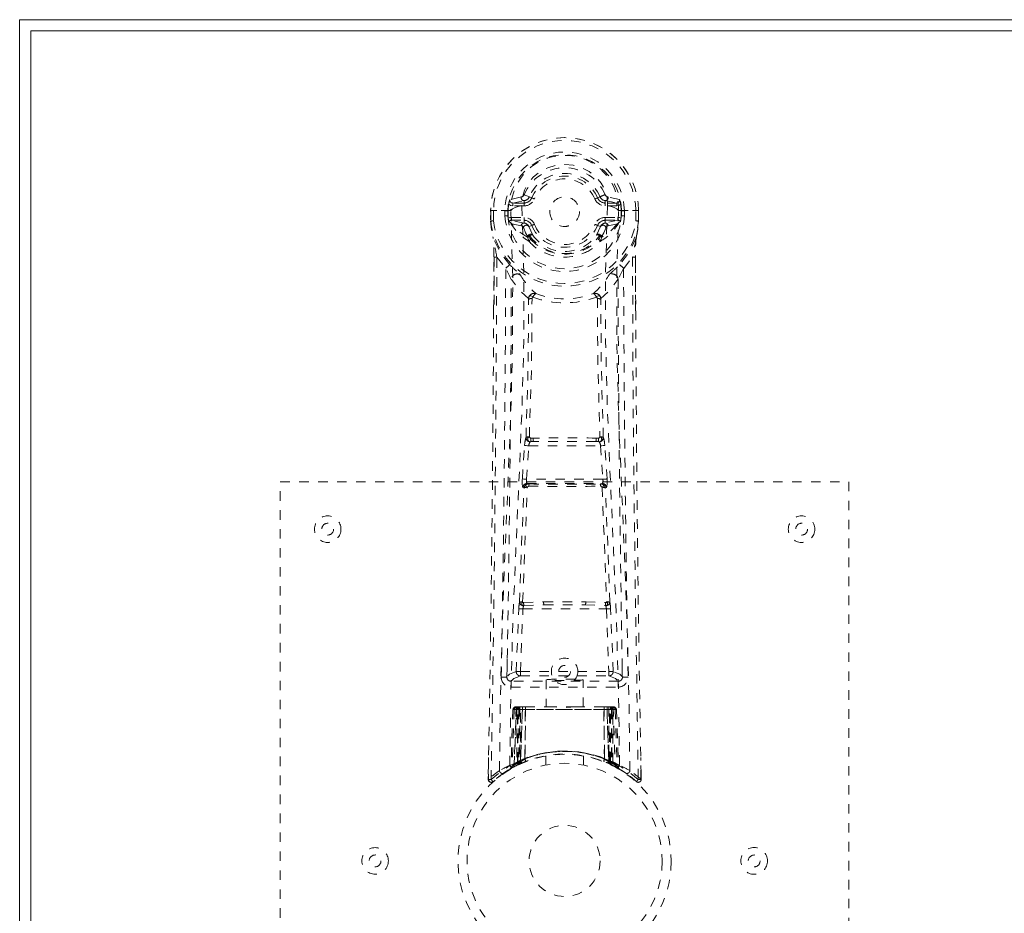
# Model space of a CAD drawing. Header units: inches. Extents: x 7 to 54.5, y 18.9 to 36.7.
# Tile 2 of 4: x 7 to 17.4, y 27.2 to 36.7. Entities that reach past the tile are written whole.
import ezdxf

# ---------------------------------------------------------------- set-up
doc = ezdxf.new("R2010")
doc.units = ezdxf.units.IN
doc.header["$MEASUREMENT"] = 0
doc.linetypes.add('SLD-Dashed', pattern=[0.075, 0.05, -0.025])
doc.linetypes.add('SLD-Solid', pattern=[0])

msp = doc.modelspace()

# ---------------------------------------------------------------- linework, layer by layer
at = {"color": 7, "linetype": 'SLD-Solid', "lineweight": 15}
for p, q in [((7.027, 36.657), (54.527, 36.657)), ((7.027, 18.907), (7.027, 36.657)), ((7.146, 36.539), (7.146, 19.025)), ((54.409, 36.539), (7.146, 36.539)), ((7.146, 36.539), (54.409, 36.539)), ((7.146, 19.025), (7.146, 36.539))]:
    msp.add_line(p, q, dxfattribs=at)
at = {"color": 7, "linetype": 'SLD-Dashed', "lineweight": 0}
for p, q in [((12.321, 34.787), (12.199, 34.759)), ((12.229, 34.723), (12.349, 34.748)), ((12.229, 34.723), (12.229, 34.693)), ((12.349, 34.723), (12.229, 34.723)), ((12.349, 34.748), (12.349, 34.723)), ((12.349, 34.693), (12.349, 34.723)), ((12.401, 34.781), (12.405, 34.789)), ((12.405, 34.789), (12.431, 34.778)), ((13.124, 34.778), (13.15, 34.789)), ((13.206, 34.748), (13.326, 34.723)), ((13.206, 34.748), (13.206, 34.723)), ((13.326, 34.723), (13.206, 34.723)), ((13.206, 34.693), (13.206, 34.723)), ((13.356, 34.759), (13.234, 34.787)), ((13.326, 34.693), (13.326, 34.723)), ((11.997, 34.644), (11.996, 34.535)), ((12, 34.644), (11.997, 34.644)), ((11.998, 34.645), (11.998, 34.535)), ((12.044, 34.643), (12, 34.644)), ((12.027, 34.643), (12.026, 34.535)), ((12.027, 34.644), (12.027, 34.643)), ((12.063, 34.643), (12.044, 34.643)), ((12.209, 34.643), (12.063, 34.643)), ((12.147, 34.587), (12.147, 34.64)), ((12.182, 34.64), (12.177, 34.64)), ((12.177, 34.64), (12.177, 34.588)), ((12.181, 34.573), (12.182, 34.64)), ((12.349, 34.693), (12.229, 34.693)), ((12.621, 34.632), (12.622, 34.647)), ((12.621, 34.626), (12.621, 34.632)), ((13.326, 34.693), (13.206, 34.693)), ((13.346, 34.643), (13.346, 34.643)), ((13.346, 34.643), (13.492, 34.643)), ((13.373, 34.64), (13.378, 34.64)), ((13.374, 34.573), (13.373, 34.64)), ((13.378, 34.588), (13.378, 34.64)), ((13.407, 34.64), (13.408, 34.587)), ((13.407, 34.64), (13.407, 34.64)), ((13.492, 34.643), (13.511, 34.643)), ((13.511, 34.643), (13.555, 34.644)), ((13.528, 34.643), (13.528, 34.644)), ((13.529, 34.535), (13.528, 34.643)), ((13.558, 34.644), (13.555, 34.644)), ((13.557, 34.535), (13.557, 34.645)), ((13.558, 34.644), (13.558, 34.535)), ((11.996, 34.535), (11.997, 34.531)), ((12.177, 34.588), (12.181, 34.573)), ((12.221, 34.503), (12.205, 34.516)), ((12.215, 34.571), (12.215, 34.541)), ((12.215, 34.571), (12.349, 34.571)), ((12.349, 34.512), (12.215, 34.541)), ((12.215, 34.541), (12.349, 34.541)), ((12.221, 34.503), (12.319, 34.482)), ((12.221, 34.503), (12.221, 34.503)), ((12.349, 34.571), (12.349, 34.541)), ((12.349, 34.541), (12.349, 34.512)), ((12.399, 34.474), (12.388, 34.492)), ((13.206, 34.571), (13.206, 34.541)), ((13.206, 34.571), (13.34, 34.571)), ((13.34, 34.541), (13.206, 34.512)), ((13.206, 34.512), (13.206, 34.541)), ((13.206, 34.541), (13.34, 34.541)), ((13.236, 34.482), (13.334, 34.503)), ((13.334, 34.503), (13.35, 34.516)), ((13.34, 34.541), (13.34, 34.571)), ((13.35, 34.516), (13.35, 34.516)), ((13.35, 34.516), (13.35, 34.516)), ((13.378, 34.588), (13.374, 34.573)), ((13.558, 34.531), (13.558, 34.535)), ((12.431, 34.487), (12.399, 34.474)), ((12.399, 34.474), (12.441, 34.384)), ((13.114, 34.384), (13.156, 34.474)), ((13.156, 34.474), (13.124, 34.487)), ((12.388, 34.36), (12.388, 34.366)), ((12.404, 34.317), (12.395, 34.333)), ((12.407, 34.373), (12.408, 34.367)), ((13.147, 34.367), (13.148, 34.373)), ((13.16, 34.333), (13.15, 34.317)), ((13.167, 34.36), (13.167, 34.366)), ((12.028, 33.6), (12.031, 34.155)), ((12.061, 34.152), (12.155, 34.034)), ((13.4, 34.034), (13.494, 34.152)), ((13.524, 34.155), (13.527, 33.587)), ((12.421, 32.243), (12.444, 32.243)), ((12.424, 32.206), (12.45, 32.207)), ((13.105, 32.207), (12.45, 32.207)), ((13.105, 32.207), (13.131, 32.206)), ((13.111, 32.243), (13.134, 32.243)), ((12.331, 31.812), (12.354, 32.165)), ((12.354, 32.165), (12.357, 32.192)), ((12.376, 31.809), (12.399, 32.162)), ((12.399, 32.162), (13.156, 32.162)), ((13.156, 32.162), (13.179, 31.809)), ((13.2, 32.165), (13.198, 32.192)), ((13.224, 31.812), (13.2, 32.165)), ((13.179, 31.809), (12.376, 31.809)), ((9.777, 23.782), (9.777, 31.782)), ((9.777, 31.782), (15.777, 31.782)), ((12.349, 31.718), (12.337, 31.722)), ((12.393, 31.76), (12.381, 31.764)), ((12.381, 31.764), (13.174, 31.764)), ((13.174, 31.764), (13.162, 31.76)), ((13.206, 31.718), (13.218, 31.722)), ((15.777, 31.782), (15.777, 23.782)), ((12.266, 29.78), (12.293, 30.443)), ((12.311, 29.779), (12.337, 30.441)), ((12.337, 30.441), (13.217, 30.441)), ((12.344, 30.507), (12.556, 30.517)), ((12.348, 30.478), (12.559, 30.484)), ((12.559, 30.484), (12.996, 30.484)), ((12.996, 30.484), (13.207, 30.478)), ((12.999, 30.517), (13.211, 30.507)), ((13.217, 30.441), (13.244, 29.779)), ((13.289, 29.78), (13.262, 30.443)), ((12.172, 29.916), (12.172, 29.73)), ((13.383, 29.73), (13.383, 29.916)), ((12.311, 29.734), (12.311, 29.779)), ((12.311, 29.779), (13.244, 29.779)), ((12.311, 29.734), (13.244, 29.734)), ((13.244, 29.734), (13.244, 29.779)), ((13.342, 29.677), (12.213, 29.677)), ((12.213, 29.677), (12.213, 29.616)), ((12.213, 29.616), (13.342, 29.616)), ((12.582, 29.693), (12.582, 29.407)), ((12.972, 29.407), (12.972, 29.693)), ((13.342, 29.616), (13.342, 29.677)), ((12.265, 29.407), (12.243, 28.792)), ((12.331, 29.407), (12.265, 29.407)), ((12.302, 29.407), (12.294, 29.407)), ((12.303, 29.407), (12.303, 28.837)), ((12.333, 29.407), (12.312, 28.828)), ((12.312, 28.827), (12.331, 29.407)), ((12.312, 28.841), (12.312, 29.407)), ((12.312, 29.407), (12.327, 29.407)), ((12.362, 29.407), (12.333, 29.407)), ((12.358, 28.857), (12.362, 29.407)), ((12.365, 29.407), (12.359, 28.858)), ((12.365, 29.407), (12.362, 29.407)), ((12.661, 29.407), (12.365, 29.407)), ((12.894, 29.407), (12.661, 29.407)), ((13.19, 29.407), (12.894, 29.407)), ((13.196, 28.858), (13.19, 29.407)), ((13.193, 29.407), (13.19, 29.407)), ((13.222, 29.407), (13.193, 29.407)), ((13.193, 29.407), (13.197, 28.857)), ((13.242, 28.828), (13.222, 29.407)), ((13.224, 29.407), (13.222, 29.407)), ((13.224, 29.407), (13.243, 28.827)), ((13.29, 29.407), (13.224, 29.407)), ((13.228, 29.407), (13.243, 29.407)), ((13.243, 29.407), (13.243, 28.841)), ((13.252, 28.837), (13.252, 29.407)), ((13.29, 29.407), (13.312, 28.792)), ((12.232, 29.378), (12.211, 28.773)), ((12.245, 29.378), (12.225, 28.781)), ((12.245, 29.378), (12.232, 29.378)), ((12.271, 29.378), (12.271, 28.822)), ((12.281, 29.378), (12.271, 29.378)), ((12.281, 29.378), (13.274, 29.378)), ((12.281, 28.826), (12.281, 29.378)), ((12.284, 28.828), (12.285, 29.378)), ((12.285, 29.378), (12.294, 29.378)), ((12.294, 29.378), (12.294, 28.833)), ((13.261, 29.378), (12.294, 29.378)), ((13.261, 28.833), (13.261, 29.378)), ((13.261, 29.378), (13.27, 29.378)), ((13.27, 29.378), (13.271, 28.828)), ((13.284, 29.378), (13.274, 29.378)), ((13.274, 29.378), (13.274, 28.826)), ((13.284, 28.822), (13.284, 29.378)), ((13.31, 29.378), (13.33, 28.781)), ((13.323, 29.378), (13.31, 29.378)), ((13.323, 29.378), (13.344, 28.773)), ((12.577, 28.89), (12.577, 28.793)), ((12.977, 28.793), (12.977, 28.89)), ((11.975, 28.872), (11.971, 28.642)), ((12.211, 28.773), (12.225, 28.781)), ((12.228, 28.767), (12.295, 28.801)), ((12.243, 28.792), (12.312, 28.827)), ((12.271, 28.822), (12.281, 28.826)), ((12.284, 28.796), (12.271, 28.822)), ((12.294, 28.833), (12.284, 28.828)), ((12.297, 28.802), (12.284, 28.828)), ((12.293, 28.8), (12.284, 28.796)), ((12.295, 28.801), (12.296, 28.802)), ((12.303, 28.837), (12.312, 28.841)), ((12.315, 28.81), (12.303, 28.837)), ((12.312, 28.828), (12.312, 28.827)), ((12.324, 28.815), (12.315, 28.81)), ((12.359, 28.858), (12.358, 28.857)), ((12.361, 28.83), (12.363, 28.831)), ((13.192, 28.831), (13.194, 28.83)), ((13.197, 28.857), (13.196, 28.858)), ((13.231, 28.815), (13.243, 28.841)), ((13.252, 28.837), (13.24, 28.81)), ((13.243, 28.827), (13.242, 28.828)), ((13.243, 28.841), (13.252, 28.837)), ((13.243, 28.827), (13.312, 28.792)), ((13.261, 28.833), (13.249, 28.806)), ((13.271, 28.828), (13.258, 28.802)), ((13.259, 28.802), (13.26, 28.801)), ((13.26, 28.801), (13.275, 28.794)), ((13.271, 28.828), (13.261, 28.833)), ((13.274, 28.826), (13.262, 28.8)), ((13.271, 28.796), (13.262, 28.8)), ((13.284, 28.822), (13.271, 28.796)), ((13.274, 28.826), (13.284, 28.822)), ((13.28, 28.791), (13.327, 28.767)), ((13.33, 28.781), (13.344, 28.773)), ((13.584, 28.642), (13.58, 28.872)), ((11.971, 28.641), (11.972, 28.699)), ((11.974, 28.699), (11.973, 28.641)), ((12.139, 28.712), (12.08, 28.668)), ((12.196, 28.749), (12.21, 28.756)), ((12.228, 28.766), (12.216, 28.76)), ((13.339, 28.761), (13.353, 28.753)), ((13.345, 28.756), (13.358, 28.749)), ((13.582, 28.641), (13.581, 28.711)), ((13.583, 28.711), (13.584, 28.641)), ((12.032, 28.628), (12.021, 28.619)), ((13.534, 28.619), (13.523, 28.628))]:
    msp.add_line(p, q, dxfattribs=at)
at = {"color": 7, "linetype": 'SLD-Dashed', "lineweight": 0, "flags": 128}
for points in [[(13.229, 34.696), (13.225, 34.778), (13.203, 34.859), (13.162, 34.934), (13.106, 35.001), (13.036, 35.055), (12.956, 35.096), (12.868, 35.121), (12.778, 35.129), (12.687, 35.121), (12.6, 35.096), (12.519, 35.055), (12.449, 35.001), (12.393, 34.934), (12.352, 34.859), (12.33, 34.778), (12.326, 34.696)], [(12.405, 34.789), (12.403, 34.79), (12.397, 34.792), (12.389, 34.795), (12.379, 34.799), (12.369, 34.804), (12.361, 34.807), (12.354, 34.81), (12.35, 34.812)], [(12.229, 34.693), (12.206, 34.698), (12.187, 34.71)], [(12.458, 34.766), (12.453, 34.768), (12.448, 34.771), (12.443, 34.773), (12.439, 34.774), (12.436, 34.776), (12.433, 34.777), (12.431, 34.778), (12.431, 34.778)], [(13.097, 34.766), (13.102, 34.768), (13.107, 34.771), (13.112, 34.773), (13.116, 34.774), (13.119, 34.776), (13.122, 34.777), (13.123, 34.778), (13.124, 34.778)], [(13.368, 34.71), (13.349, 34.698), (13.326, 34.693)], [(11.997, 34.644), (11.997, 34.644), (11.998, 34.644), (12, 34.644), (12.004, 34.644), (12.009, 34.644), (12.014, 34.644), (12.02, 34.644), (12.027, 34.644)], [(12.09, 28.735), (12.099, 29.49), (12.118, 30.243), (12.146, 30.993), (12.178, 31.738), (12.208, 32.477), (12.227, 33.209), (12.229, 33.931), (12.209, 34.643)], [(12.199, 28.79), (12.209, 29.545), (12.231, 30.297), (12.261, 31.047), (12.295, 31.791), (12.326, 32.529), (12.346, 33.261), (12.347, 33.983), (12.326, 34.695)], [(12.254, 34.677), (12.226, 34.661), (12.209, 34.643)], [(12.326, 34.696), (12.287, 34.688), (12.254, 34.677)], [(12.326, 34.695), (12.326, 34.696), (12.326, 34.696)], [(13.229, 34.695), (13.208, 33.983), (13.209, 33.261), (13.229, 32.529), (13.26, 31.791), (13.294, 31.047), (13.324, 30.297), (13.346, 29.545), (13.356, 28.79)], [(13.229, 34.696), (13.229, 34.696), (13.229, 34.695)], [(13.301, 34.677), (13.268, 34.688), (13.229, 34.696)], [(13.346, 34.643), (13.329, 34.661), (13.301, 34.677)], [(13.465, 28.735), (13.456, 29.49), (13.437, 30.243), (13.409, 30.993), (13.377, 31.738), (13.347, 32.477), (13.328, 33.209), (13.326, 33.931), (13.346, 34.643)], [(13.378, 34.64), (13.381, 34.64), (13.388, 34.64), (13.397, 34.64), (13.407, 34.64)], [(13.528, 34.644), (13.535, 34.644), (13.541, 34.644), (13.546, 34.644), (13.551, 34.644), (13.555, 34.644), (13.557, 34.644), (13.558, 34.644), (13.558, 34.644)], [(11.996, 34.535), (12.007, 34.441), (12.02, 34.368)], [(12.026, 34.535), (12.02, 34.535), (12.014, 34.535), (12.008, 34.535), (12.004, 34.535), (12, 34.535), (11.998, 34.535), (11.996, 34.535), (11.996, 34.535)], [(12.026, 34.535), (12.021, 34.534), (12.015, 34.534), (12.01, 34.533), (12.006, 34.533), (12.002, 34.532), (12, 34.532), (11.998, 34.531), (11.997, 34.531)], [(11.997, 34.531), (12.008, 34.434), (12.022, 34.357)], [(12.183, 34.562), (12.198, 34.569), (12.215, 34.571)], [(12.19, 34.529), (12.196, 34.524), (12.205, 34.516)], [(12.388, 34.36), (12.297, 34.421), (12.221, 34.503)], [(12.458, 34.498), (12.453, 34.496), (12.448, 34.494), (12.443, 34.492), (12.439, 34.49), (12.436, 34.489), (12.433, 34.488), (12.431, 34.487), (12.431, 34.487)], [(13.097, 34.498), (13.102, 34.496), (13.107, 34.494), (13.112, 34.492), (13.116, 34.49), (13.119, 34.489), (13.122, 34.488), (13.123, 34.487), (13.124, 34.487)], [(13.334, 34.503), (13.258, 34.421), (13.167, 34.36)], [(13.34, 34.571), (13.357, 34.569), (13.372, 34.562)], [(13.35, 34.516), (13.356, 34.522), (13.365, 34.529)], [(13.558, 34.535), (13.559, 34.535), (13.557, 34.535), (13.555, 34.535), (13.551, 34.535), (13.547, 34.535), (13.541, 34.535), (13.535, 34.535), (13.529, 34.535)], [(13.558, 34.531), (13.557, 34.531), (13.555, 34.532), (13.553, 34.532), (13.549, 34.533), (13.544, 34.533), (13.539, 34.534), (13.534, 34.534), (13.529, 34.535)], [(13.533, 34.357), (13.547, 34.434), (13.558, 34.531)], [(12.342, 34.463), (12.331, 34.478), (12.319, 34.482)], [(12.388, 34.366), (12.364, 34.41), (12.342, 34.463)], [(12.402, 34.389), (12.412, 34.393), (12.422, 34.394)], [(12.441, 34.384), (12.436, 34.386), (12.428, 34.386), (12.419, 34.383), (12.409, 34.377)], [(13.146, 34.377), (13.136, 34.383), (13.127, 34.386), (13.119, 34.386), (13.114, 34.384)], [(13.133, 34.394), (13.143, 34.393), (13.153, 34.389)], [(13.167, 34.366), (13.191, 34.41), (13.213, 34.463)], [(13.213, 34.463), (13.224, 34.478), (13.236, 34.482)], [(12.02, 34.368), (12.02, 34.362), (12.022, 34.357)], [(12.198, 34.072), (12.098, 34.2), (12.022, 34.357)], [(12.395, 34.333), (12.392, 34.337), (12.388, 34.36)], [(12.419, 34.341), (12.411, 34.353), (12.408, 34.367)], [(13.147, 34.367), (13.144, 34.353), (13.136, 34.341)], [(13.167, 34.36), (13.163, 34.337), (13.16, 34.333)], [(13.533, 34.357), (13.457, 34.2), (13.357, 34.072)], [(13.533, 34.357), (13.535, 34.362), (13.535, 34.368)], [(12.031, 34.155), (12.031, 34.154), (12.032, 34.154), (12.034, 34.153), (12.038, 34.153), (12.043, 34.153), (12.049, 34.152), (12.055, 34.152), (12.061, 34.152)], [(12.032, 34.154), (12.032, 33.78), (12.032, 33.599)], [(13.524, 34.155), (13.524, 34.154), (13.523, 34.154), (13.521, 34.153), (13.517, 34.153), (13.512, 34.153), (13.506, 34.152), (13.5, 34.152), (13.494, 34.152)], [(13.494, 34.152), (13.496, 33.382), (13.5, 32.614), (13.507, 31.847), (13.517, 31.082), (13.52, 30.888), (13.522, 30.69), (13.525, 30.521), (13.528, 30.335), (13.529, 30.256), (13.53, 30.176), (13.531, 30.092), (13.533, 30.018), (13.533, 29.998), (13.533, 29.964), (13.534, 29.916), (13.535, 29.854), (13.537, 29.767), (13.538, 29.662), (13.54, 29.538), (13.542, 29.396), (13.544, 29.272), (13.546, 29.174), (13.547, 29.08), (13.551, 28.844), (13.554, 28.641)], [(13.523, 33.586), (13.523, 33.812), (13.523, 34.154)], [(12.294, 33.98), (12.303, 33.971), (12.309, 33.965)], [(13.261, 33.98), (13.251, 33.971), (13.246, 33.965)], [(12.395, 33.714), (12.296, 33.81), (12.215, 33.916)], [(13.16, 33.714), (13.259, 33.81), (13.34, 33.916)], [(12.37, 32.25), (12.391, 32.982), (12.397, 33.706)], [(12.443, 33.729), (12.437, 33.737), (12.43, 33.742), (12.422, 33.744), (12.414, 33.744), (12.407, 33.74), (12.401, 33.733), (12.397, 33.724), (12.395, 33.714)], [(12.405, 32.257), (12.427, 32.991), (12.433, 33.717)], [(13.16, 33.714), (13.158, 33.724), (13.154, 33.733), (13.148, 33.74), (13.14, 33.744), (13.133, 33.744), (13.125, 33.742), (13.118, 33.737), (13.112, 33.729)], [(13.122, 33.717), (13.128, 32.991), (13.15, 32.257)], [(13.185, 32.25), (13.164, 32.982), (13.158, 33.706)], [(12.354, 32.165), (12.359, 32.164), (12.37, 32.164), (12.384, 32.163), (12.399, 32.162)], [(13.156, 32.162), (13.171, 32.163), (13.185, 32.164), (13.196, 32.164), (13.2, 32.165)], [(12.331, 31.812), (12.336, 31.812), (12.346, 31.811), (12.36, 31.81), (12.376, 31.809)], [(13.179, 31.809), (13.187, 31.809), (13.195, 31.81), (13.202, 31.81), (13.209, 31.811), (13.214, 31.811), (13.219, 31.812), (13.222, 31.812), (13.224, 31.812)], [(12.3, 30.511), (12.323, 31.116), (12.349, 31.718)], [(12.334, 30.514), (12.358, 31.12), (12.383, 31.723)], [(12.383, 31.723), (12.376, 31.728), (12.371, 31.733), (12.368, 31.739), (12.368, 31.745), (12.371, 31.751), (12.377, 31.756), (12.384, 31.758), (12.393, 31.76)], [(13.162, 31.76), (13.171, 31.758), (13.178, 31.756), (13.184, 31.751), (13.187, 31.745), (13.187, 31.739), (13.184, 31.733), (13.179, 31.728), (13.172, 31.723)], [(13.172, 31.723), (13.197, 31.12), (13.221, 30.514)], [(13.255, 30.511), (13.232, 31.116), (13.206, 31.718)], [(12.293, 30.443), (12.297, 30.443), (12.308, 30.442), (12.322, 30.442), (12.337, 30.441)], [(12.556, 30.517), (12.777, 30.517), (12.999, 30.517)], [(12.559, 30.484), (12.777, 30.484), (12.996, 30.484)], [(13.217, 30.441), (13.233, 30.442), (13.247, 30.442), (13.257, 30.443), (13.262, 30.443)], [(12.266, 29.78), (12.195, 29.751), (12.168, 29.723)], [(12.213, 29.677), (12.24, 29.705), (12.311, 29.734)], [(12.266, 29.78), (12.271, 29.78), (12.281, 29.78), (12.295, 29.779), (12.311, 29.779)], [(13.244, 29.779), (13.26, 29.779), (13.274, 29.78), (13.284, 29.78), (13.289, 29.78)], [(13.244, 29.734), (13.315, 29.705), (13.342, 29.677)], [(13.387, 29.723), (13.36, 29.751), (13.289, 29.78)], [(12.894, 29.407), (12.777, 29.398), (12.661, 29.407)], [(12.232, 29.378), (12.235, 29.378), (12.243, 29.378), (12.256, 29.378), (12.271, 29.378)], [(12.285, 29.378), (12.27, 29.378), (12.257, 29.378), (12.249, 29.378), (12.245, 29.378)], [(13.31, 29.378), (13.306, 29.378), (13.297, 29.378), (13.285, 29.378), (13.27, 29.378)], [(13.284, 29.378), (13.299, 29.378), (13.312, 29.378), (13.32, 29.378), (13.323, 29.378)], [(12.281, 28.826), (12.285, 28.816), (12.289, 28.808), (12.292, 28.802), (12.293, 28.8)], [(12.306, 28.806), (12.305, 28.808), (12.303, 28.814), (12.299, 28.823), (12.294, 28.833)], [(12.312, 28.841), (12.317, 28.831), (12.321, 28.822), (12.323, 28.817), (12.324, 28.815)], [(12.391, 28.84), (12.372, 28.834), (12.359, 28.829)], [(13.272, 28.798), (13.295, 28.785), (13.318, 28.772)], [(13.294, 28.784), (13.303, 28.78), (13.308, 28.781), (13.309, 28.787), (13.311, 28.793)], [(12.198, 28.75), (12.198, 28.749), (12.196, 28.749)], [(12.21, 28.756), (12.212, 28.758), (12.218, 28.761)], [(11.974, 28.641), (11.976, 28.633), (11.979, 28.626), (11.985, 28.619), (11.991, 28.614), (11.998, 28.612), (12.005, 28.611), (12.013, 28.613), (12.019, 28.617)]]:
    msp.add_lwpolyline(points, dxfattribs=at)
at = {"color": 7, "linetype": 'SLD-Dashed', "lineweight": 0}
for centre, radius in [((12.777, 34.632), 0.156), ((10.277, 31.282), 0.14), ((15.277, 31.282), 0.14), ((10.277, 31.282), 0.0625), ((15.277, 31.282), 0.0625), ((12.777, 29.782), 0.14), ((12.777, 29.782), 0.0625), ((12.777, 27.782), 1.125), ((12.777, 27.782), 1.03), ((12.777, 27.782), 0.375), ((10.777, 27.782), 0.14), ((10.777, 27.782), 0.0625), ((14.777, 27.782), 0.141), ((14.777, 27.782), 0.0625)]:
    msp.add_circle(centre, radius, dxfattribs=at)
for centre, radius, start, end in [((12.777, 34.632), 0.781, 0.8691, 180), ((12.777, 34.632), 0.781, 0.8627, 179.1373), ((12.777, 34.632), 0.751, 0.8899, 179.1373), ((12.777, 34.632), 0.63, 0.7178, 179.2822), ((12.777, 34.632), 0.6, 0.7178, 179.2822), ((12.777, 34.658), 0.568, 358.4775, 181.5215), ((12.777, 34.632), 0.463, 22.774, 157.226), ((12.777, 34.632), 0.404, 22.774, 157.226), ((12.777, 34.632), 0.376, 22.774, 157.226), ((12.777, 34.632), 0.346, 22.774, 157.226), ((12.312, 34.827), 0.0412, 282.1191, 337.5194), ((11.523, 38.74), 4.273, 292.3752, 293.1726), ((13.243, 34.827), 0.0412, 202.4926, 257.8689), ((12.777, 34.632), 0.596, 172.4937, 179.2563), ((12.419, 34.679), 0.234, 159.9683, 172.4297), ((12.228, 34.753), 0.0298, 167.7166, 271.3906), ((12.349, 34.778), 0.0301, 161.8339, 268.8), ((12.343, 34.815), 0.0676, 275.0412, 330.0555), ((12.349, 34.812), 0.089, 270, 337.226), ((12.349, 34.812), 0.119, 270.0004, 337.2252), ((13.206, 34.812), 0.119, 202.7736, 270.0003), ((13.206, 34.812), 0.089, 202.774, 270), ((13.212, 34.815), 0.0676, 202.9311, 264.9716), ((13.206, 34.778), 0.0301, 271.1989, 18.1673), ((13.327, 34.753), 0.0298, 268.6102, 12.2825), ((13.136, 34.679), 0.234, 7.5681, 20.0312), ((12.777, 34.632), 0.596, 0.7437, 7.5062), ((12.178, 35.916), 1.277, 268.6149, 269.9506), ((12.777, 34.632), 0.787, 187.3679, 352.6321), ((12.777, 34.632), 0.758, 187.3679, 352.6321), ((12.177, 33.986), 0.601, 90.0168, 92.8685), ((12.777, 34.632), 0.632, 184.1187, 355.8813), ((12.777, 34.632), 0.602, 184.2517, 355.7483), ((12.777, 34.632), 0.599, 185.6401, 186.7432), ((12.269, 34.563), 0.0866, 180.8508, 203.6179), ((12.215, 34.511), 0.0305, 89.4517, 144.3691), ((12.669, 34.782), 0.535, 209.8506, 240.3536), ((12.349, 34.482), 0.03, 90.8841, 178.3653), ((12.349, 34.452), 0.119, 22.7745, 89.9995), ((12.349, 34.452), 0.089, 22.774, 90), ((12.348, 34.461), 0.0503, 38.025, 89.2278), ((12.777, 34.632), 0.346, 202.774, 337.226), ((13.206, 34.452), 0.119, 89.9998, 157.2267), ((13.206, 34.452), 0.089, 90, 157.226), ((12.888, 34.78), 0.532, 299.5717, 330.2117), ((13.211, 34.452), 0.06, 95.0541, 158.6883), ((13.206, 34.482), 0.0299, 1.6323, 89.1183), ((13.34, 34.511), 0.0305, 35.6324, 90.5468), ((13.25, 34.571), 0.122, 339.741, 355.7903), ((12.777, 34.632), 0.599, 353.2568, 354.3599), ((13.378, 33.986), 0.601, 87.1315, 89.9832), ((12.293, 34.629), 1.269, 348.1221, 355.764), ((12.373, 34.458), 0.0308, 30.288, 170.7388), ((12.418, 34.364), 0.0301, 123.001, 175.371), ((11.846, 34.002), 0.677, 33.6925, 34.8604), ((12.422, 34.371), 0.0228, 34.1535, 90.4626), ((12.777, 34.632), 0.376, 202.774, 337.226), ((12.777, 34.632), 0.156, 264.8878, 285.7451), ((13.133, 34.371), 0.0228, 89.5524, 145.8683), ((13.651, 34.041), 0.607, 145.0714, 146.373), ((13.137, 34.364), 0.0299, 4.5111, 57.2455), ((13.182, 34.458), 0.0308, 9.2237, 149.7574), ((10.615, 34.189), 1.416, 358.5991, 7.244), ((6.422, 33.188), 5.721, 9.7006, 11.7931), ((12.407, 34.345), 0.0285, 88.8468, 131.3336), ((12.407, 34.338), 0.0285, 88.8352, 131.2856), ((12.433, 34.316), 0.029, 120.9223, 178.6663), ((12.725, 34.583), 0.417, 219.729, 248.1863), ((12.412, 34.373), 0.00483, 125.6913, 184.3813), ((12.777, 34.645), 0.455, 215.9729, 324.0272), ((12.777, 34.674), 0.49, 222.8678, 317.1323), ((12.777, 34.624), 0.413, 215.4711, 324.5333), ((12.83, 34.584), 0.417, 291.8214, 320.2637), ((13.121, 34.316), 0.029, 1.3409, 59.0735), ((13.143, 34.373), 0.00484, 355.6812, 54.2402), ((13.148, 34.338), 0.0285, 48.7161, 91.1653), ((13.148, 34.345), 0.0285, 48.6865, 91.1385), ((19.132, 33.188), 5.719, 168.2062, 170.2994), ((14.959, 34.188), 1.436, 172.8152, 181.3449), ((12.777, 34.656), 0.504, 245.7099, 294.2905), ((-402.167, 35.881), 414.232, 358.99847, 359.76085), ((-290.346, 35.21), 302.504, 358.96049, 359.77722), ((12.407, 33.788), 0.352, 126.3578, 135.6252), ((9.691, 32.723), 2.791, 25.3147, 28.0247), ((13.77, 35.619), 2.205, 224.5505, 228.0034), ((12.275, 33.914), 0.0607, 56.7588, 177.6459), ((13.28, 33.914), 0.0607, 2.3513, 123.2468), ((11.786, 35.618), 2.204, 311.9956, 315.4501), ((15.87, 32.719), 2.799, 151.9788, 154.6818), ((13.148, 33.788), 0.352, 44.3738, 53.6417), ((302.415, 35.062), 289.018, 180.20373, 181.05856), ((-278.382, 35.06), 290.599, 358.94768, 359.77458), ((13.049, 34.417), 0.868, 211.4423, 228.4864), ((12.506, 34.417), 0.867, 311.5104, 328.5607), ((303.937, 35.06), 290.599, 180.22542, 181.05232), ((12.456, 33.709), 0.0607, 72.6738, 175.3769), ((12.502, 33.713), 0.0612, 117.5696, 165.1379), ((12.777, 34.561), 0.849, 249.047, 290.9531), ((13.099, 33.709), 0.0607, 4.6219, 107.3266), ((13.053, 33.713), 0.0612, 14.8632, 62.4271), ((12.385, 33.707), 0.0126, 355.8558, 33.5143), ((12.43, 33.663), 0.0541, 86.7619, 126.9488), ((12.447, 33.715), 0.014, 105.6364, 172.2055), ((12.777, 34.642), 0.972, 249.8638, 290.1345), ((13.108, 33.715), 0.014, 7.7773, 74.3771), ((13.125, 33.663), 0.0541, 53.0515, 93.2354), ((13.17, 33.707), 0.0126, 146.4514, 184.1626), ((-323.745, 35.016), 335.776, 358.92193, 359.75832), ((348.282, 35.007), 334.758, 180.24308, 181.07766), ((12.561, 32.178), 0.204, 159.3395, 175.9343), ((12.398, 32.195), 0.0615, 84.04, 117.8709), ((12.416, 32.25), 0.0464, 180.7598, 267.5252), ((12.414, 32.231), 0.0271, 110.5896, 269.3166), ((12.479, 32.157), 0.0808, 144.2154, 176.6894), ((12.423, 32.261), 0.0186, 194.5379, 265.3424), ((12.422, 32.189), 0.0176, 85.6896, 118.762), ((12.5, 32.23), 0.0795, 170.5756, 197.201), ((12.777, -0.106), 32.351, 89.4099, 90.5901), ((12.506, 32.234), 0.0623, 171.2585, 205.8063), ((12.777, -1.163), 33.371, 89.4374, 90.5626), ((13.049, 32.234), 0.0624, 334.2162, 8.7154), ((13.055, 32.23), 0.0795, 342.7989, 9.4372), ((13.132, 32.188), 0.0184, 62.0277, 93.5406), ((13.132, 32.261), 0.0186, 274.5942, 345.3509), ((13.141, 32.231), 0.0271, 270.6864, 69.4074), ((13.139, 32.25), 0.0464, 272.4779, 359.2386), ((13.074, 32.156), 0.0824, 3.652, 35.4437), ((13.157, 32.195), 0.0615, 62.1272, 95.9612), ((12.994, 32.178), 0.204, 4.0595, 20.6687), ((12.519, 31.779), 0.191, 170.0555, 197.3083), ((12.425, 31.792), 0.0518, 161.3895, 213.2271), ((13.13, 31.792), 0.052, 326.8575, 18.5259), ((13.036, 31.779), 0.191, 342.6873, 9.9474), ((12.382, 31.719), 0.0451, 90.6621, 176.0553), ((12.394, 31.714), 0.0451, 90.6966, 175.9058), ((12.376, 31.657), 0.0667, 83.87, 114.4089), ((12.4, 31.716), 0.0183, 95.7829, 158.1218), ((12.403, 31.822), 0.0636, 260.9815, 271.486), ((12.433, 31.738), 0.0353, 144.7944, 186.2203), ((12.777, 67.449), 35.716, 269.3919, 270.6084), ((12.777, 64.462), 32.705, 269.3468, 270.6534), ((13.152, 31.821), 0.0626, 268.5351, 279.0728), ((13.122, 31.738), 0.0353, 353.7807, 35.2091), ((13.155, 31.717), 0.0174, 20.0924, 85.4724), ((13.161, 31.714), 0.0451, 4.0948, 89.3043), ((13.179, 31.657), 0.0668, 65.6206, 96.1176), ((13.173, 31.719), 0.0451, 3.9447, 89.3364), ((12.808, 30.423), 0.515, 170.2058, 177.8114), ((12.326, 30.419), 0.0956, 85.2759, 105.6261), ((12.344, 30.52), 0.0452, 191.4431, 269.8722), ((12.346, 30.496), 0.0216, 123.9992, 265.9331), ((12.344, 30.518), 0.0114, 202.2162, 271.2659), ((12.471, 30.432), 0.134, 161.4573, 176.2724), ((12.455, 30.506), 0.111, 179.5335, 194.7043), ((12.349, 30.473), 0.00458, 96.803, 164.7938), ((12.637, 30.509), 0.0822, 173.992, 197.7612), ((12.918, 30.509), 0.0822, 342.2372, 6.0097), ((13.099, 30.506), 0.111, 345.3864, 0.5189), ((13.206, 30.473), 0.00464, 15.4492, 82.747), ((13.209, 30.496), 0.0216, 274.0678, 55.9968), ((13.211, 30.518), 0.0114, 268.4962, 337.4651), ((13.211, 30.52), 0.0452, 270.1296, 348.5536), ((13.084, 30.432), 0.134, 3.7294, 18.537), ((13.229, 30.419), 0.0956, 74.3751, 94.7229), ((12.746, 30.423), 0.516, 2.1928, 9.7865), ((12.136, 30.578), 0.856, 268.0939, 272.1117), ((12.213, 29.721), 0.105, 179.1188, 270.0143), ((12.213, 29.722), 0.045, 179.0575, 269.997), ((12.311, 29.779), 0.0451, 178.2752, 269.5556), ((13.244, 29.779), 0.0451, 270.445, 1.6945), ((13.342, 29.722), 0.045, 270.004, 0.9434), ((13.342, 29.721), 0.105, 269.9853, 0.8822), ((13.419, 30.578), 0.856, 267.8896, 271.9054), ((12.262, 29.377), 0.03, 90.0042, 178.007), ((12.293, 29.334), 0.0753, 106.8965, 143.699), ((-13.465, 30.064), 25.741, 357.1595, 358.5382), ((12.275, 29.377), 0.03, 90.0269, 178.0336), ((12.289, 29.221), 0.185, 91.3812, 99.0495), ((12.845, 29.385), 0.574, 177.9225, 180.6173), ((12.696, 29.385), 0.416, 176.9871, 180.9791), ((12.873, 29.385), 0.588, 177.9778, 180.6074), ((12.724, 29.385), 0.43, 177.0874, 180.9439), ((12.832, 29.385), 0.429, 359.0501, 2.9187), ((13.265, 29.228), 0.177, 80.43, 88.5128), ((12.683, 29.385), 0.587, 359.3922, 2.0276), ((12.859, 29.385), 0.416, 359.0209, 3.0129), ((13.28, 29.377), 0.03, 1.9654, 89.9718), ((13.261, 29.333), 0.0753, 36.305, 73.1011), ((12.71, 29.385), 0.574, 359.3827, 2.0775), ((39.028, 30.064), 25.748, 181.462, 182.8403), ((13.293, 29.377), 0.03, 1.9975, 89.9935), ((12.777, 27.782), 1.158, 47.8872, 132.1137), ((12.777, 27.751), 1.19, 60.9033, 119.0966), ((12.777, 27.782), 1.128, 60.5082, 119.4917), ((12.777, 27.783), 1.155, 64.5269, 115.4731), ((12.777, 27.784), 1.155, 65.259, 114.741), ((12.777, 27.783), 1.155, 66.2582, 113.7418), ((12.777, 27.819), 1.12, 68.0447, 111.9528), ((12.762, 27.549), 1.363, 114.3806, 119.5296), ((12.24, 28.803), 0.0429, 196.9772, 245.8191), ((12.195, 28.782), 0.0299, 300.2516, 358.0935), ((12.752, 28.166), 0.813, 126.2886, 131.722), ((12.748, 28.176), 0.8, 125.4133, 130.8577), ((12.774, 27.789), 1.12, 114.2223, 119.1886), ((12.213, 28.793), 0.0299, 299.2091, 358.1921), ((12.215, 28.791), 0.0273, 297.638, 2.2894), ((12.75, 28.179), 0.796, 124.2388, 129.6095), ((12.282, 28.828), 0.0297, 295.4673, 358.5186), ((12.283, 28.828), 0.0297, 295.4101, 358.5202), ((12.729, 28.237), 0.723, 120.9297, 125.1933), ((12.328, 28.839), 0.0347, 344.9436, 30.9714), ((12.329, 28.84), 0.0345, 344.718, 31.0417), ((13.226, 28.84), 0.0347, 149.094, 195.1412), ((13.227, 28.839), 0.0346, 149.0213, 195.0637), ((12.826, 28.237), 0.723, 54.8063, 59.069), ((12.841, 27.923), 0.974, 64.5402, 67.4791), ((12.779, 27.786), 1.124, 60.8181, 65.771), ((13.272, 28.828), 0.0297, 181.4807, 244.5889), ((13.273, 28.828), 0.0297, 181.4803, 244.5337), ((12.807, 28.182), 0.792, 50.3777, 55.774), ((12.777, 27.782), 1.128, 59.7645, 64.752), ((12.809, 27.838), 1.064, 54.3724, 64.9433), ((12.806, 28.175), 0.802, 49.1479, 54.58), ((12.804, 28.168), 0.811, 48.272, 53.7174), ((13.342, 28.793), 0.0299, 181.8079, 240.7909), ((13.36, 28.782), 0.0299, 181.9065, 239.7484), ((13.315, 28.803), 0.0428, 294.1626, 343.0449), ((13.361, 28.77), 0.02, 162.7352, 229.6295), ((12.794, 27.551), 1.361, 60.4678, 65.6247), ((12.785, 27.73), 1.222, 124.6896, 131.7834), ((12.775, 27.785), 1.124, 124.6264, 132.0808), ((12.12, 28.735), 0.03, 180.0545, 304.0535), ((12.778, 27.782), 1.128, 119.4925, 124.6371), ((12.181, 28.774), 0.03, 301.0211, 358.0142), ((12.185, 28.773), 0.0264, 299.4135, 3.7853), ((12.778, 27.783), 1.127, 55.3605, 60.5098), ((13.374, 28.774), 0.03, 181.9858, 238.9789), ((12.899, 27.985), 0.892, 58.9438, 59.7603), ((13.435, 28.735), 0.03, 235.9471, 359.9455), ((12.78, 27.785), 1.124, 47.919, 55.3735), ((12.77, 27.731), 1.221, 48.2156, 55.3107), ((12.001, 28.641), 0.03, 179.1356, 312.1241), ((12.019, 30.324), 1.684, 268.3707, 269.3918), ((13.956, 30.399), 2.629, 221.9694, 222.6211), ((13.554, 28.641), 0.03, 227.8752, 0.8651), ((11.47, 30.516), 2.803, 317.3992, 318.0104), ((13.546, 29.815), 1.175, 270.387, 271.8504)]:
    msp.add_arc(centre, radius, start, end, dxfattribs=at)
msp.add_ellipse((12.777, 29.693), major_axis=(0.195, 0), ratio=0.034921, dxfattribs=at)

doc.saveas('drawing.dxf')
